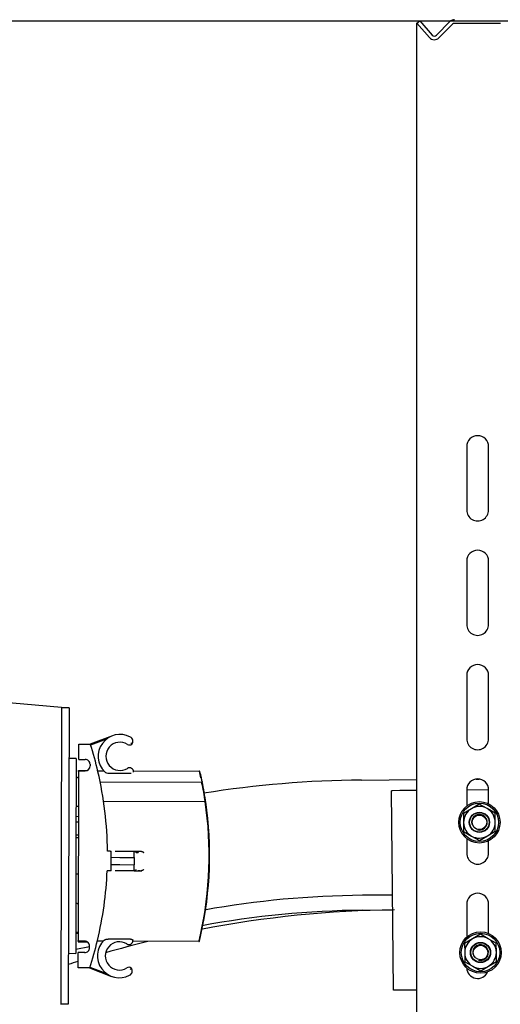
# Model space of a CAD drawing. Header units: centimetres. Extents: x 25511 to 42070, y 833 to 13367.
# Tile 12 of 59: x 29640 to 29660, y 2888 to 2929. Entities that reach past the tile are written whole.
import ezdxf

# ---------------------------------------------------------------- set-up
doc = ezdxf.new("R2010")
doc.units = ezdxf.units.CM
doc.header["$LTSCALE"] = 0.1
for name, color, linetype in [('A_Ściany istniejące', 253, 'Continuous'), ('CKDRZWI_', 253, 'Continuous'), ('CKIZOLACJE', 253, 'Continuous')]:
    doc.layers.add(name, color=color, linetype=linetype)

# ---------------------------------------------------------------- blocks, each defined once
blk = doc.blocks.new('A$7E8719B1A182C3')
at = {"color": 7, "linetype": 'Continuous', "lineweight": -3}
for p, q in [((534.47, 3869.02), (535.6, 3870)), ((534.47, 3858.96), (534.47, 3869.02)), ((539.57, 3863.15), (534.47, 3869.02)), ((535.6, 3870), (540.7, 3864.13)), ((542.45, 3864.07), (548.06, 3869.67)), ((549.12, 3868.61), (543.52, 3863.01)), ((568.88, 3868.96), (549.97, 3868.96)), ((534.47, 3323), (534.47, 3858.96)), ((554.92, 3695), (554.92, 3669)), ((563.92, 3669), (563.92, 3695)), ((554.92, 3648), (554.92, 3622)), ((563.92, 3622), (563.92, 3648)), ((554.92, 3601), (554.92, 3575)), ((563.92, 3575), (563.92, 3601)), ((388.29, 3587.85), (336.31, 3592.55)), ((388.29, 3587.85), (387.93, 3465.85)), ((391.39, 3587.74), (388.29, 3587.75)), ((391.39, 3587.74), (391.04, 3465.94)), ((395.33, 3566.53), (395.35, 3572.83)), ((395.35, 3572.83), (400.12, 3572.82)), ((409.18, 3576.21), (400.12, 3572.82)), ((400.12, 3572.81), (400.12, 3572.82)), ((406.83, 3574.9), (400.24, 3572.44)), ((417.26, 3572.78), (417.32, 3572.85)), ((394.33, 3566.83), (391.33, 3566.84)), ((394.33, 3566.83), (394.21, 3526.83)), ((395.33, 3566.53), (398.03, 3566.52)), ((400.02, 3564.52), (400.02, 3563.82)), ((395.32, 3561.5), (395.11, 3492.16)), ((395.32, 3561.83), (395.32, 3562.03)), ((395.32, 3562.03), (398.89, 3562.02)), ((395.32, 3561.5), (395.32, 3561.83)), ((395.32, 3561.83), (398.02, 3561.82)), ((403.18, 3561.81), (405.61, 3561.8)), ((407.71, 3560.89), (416.88, 3560.86)), ((417.81, 3561.77), (445.02, 3561.69)), ((394.81, 3559.13), (394.31, 3559.13)), ((394.81, 3559.13), (395.31, 3559.13)), ((404.17, 3557.33), (445.92, 3557.21)), ((511.6, 3558.04), (534.47, 3558.24)), ((558.78, 3558.45), (559.99, 3558.46)), ((524.46, 3553.65), (524.05, 3553.65)), ((524.76, 3471.65), (524.05, 3553.65)), ((527.44, 3553.68), (524.46, 3553.65)), ((529.63, 3553.7), (527.44, 3553.68)), ((532.61, 3553.73), (529.63, 3553.7)), ((532.73, 3553.73), (532.61, 3553.73)), ((533.72, 3553.74), (532.73, 3553.73)), ((534.47, 3553.74), (533.72, 3553.74)), ((563.92, 3554), (554.92, 3553.92)), ((554.92, 3554), (554.92, 3547.37)), ((563.92, 3548.28), (563.92, 3554)), ((405.57, 3549.4), (447.37, 3549.28)), ((560.08, 3548.17), (556.85, 3546.27)), ((563.35, 3546.32), (560.08, 3548.17)), ((394.27, 3547.33), (394.77, 3547.33)), ((394.77, 3547.33), (395.27, 3547.33)), ((556.85, 3546.27), (553.62, 3544.36)), ((553.62, 3544.36), (553.65, 3540.61)), ((566.62, 3544.48), (563.35, 3546.32)), ((566.65, 3540.72), (566.62, 3544.48)), ((394.75, 3540.73), (394.25, 3540.73)), ((394.26, 3543.01), (395.26, 3543.19)), ((395.25, 3540.73), (394.75, 3540.73)), ((553.65, 3540.61), (553.68, 3536.86)), ((566.68, 3536.97), (566.65, 3540.72)), ((448.45, 3538.86), (448.47, 3538.65)), ((553.68, 3536.86), (556.95, 3535.01)), ((563.45, 3535.07), (566.68, 3536.97)), ((394.74, 3535.34), (394.24, 3535.34)), ((395.24, 3534.33), (394.24, 3534.33)), ((395.24, 3535.33), (394.74, 3535.34)), ((554.92, 3533.96), (554.92, 3528)), ((556.95, 3535.01), (560.22, 3533.16)), ((560.22, 3533.16), (563.45, 3535.07)), ((563.92, 3528), (563.92, 3533.05)), ((408.22, 3528.79), (407.21, 3528.8)), ((408.22, 3528.79), (408.72, 3528.79)), ((408.7, 3520.79), (408.72, 3528.79)), ((410.28, 3528.79), (412.22, 3528.78)), ((412.22, 3528.78), (418.02, 3528.76)), ((418.02, 3528.76), (418.16, 3528.76)), ((418.02, 3528.76), (418.02, 3526.26)), ((418.16, 3528.76), (419.8, 3528.76)), ((418.47, 3528.76), (420.64, 3528.76)), ((419.02, 3528.26), (419.8, 3528.26)), ((419.8, 3528.76), (420.64, 3528.76)), ((419.8, 3528.76), (419.8, 3528.26)), ((420.64, 3528.76), (421.03, 3528.76)), ((449.18, 3530.39), (449.18, 3530.33)), ((394.21, 3526.83), (394.1, 3486.83)), ((408.71, 3526.29), (412.21, 3526.28)), ((412.21, 3526.28), (418.02, 3526.26)), ((418.02, 3526.26), (418.26, 3526.26)), ((418.25, 3523.26), (418.26, 3526.26)), ((408.2, 3520.79), (407.08, 3520.8)), ((408.7, 3520.79), (408.2, 3520.79)), ((408.7, 3523.29), (412.2, 3523.28)), ((412.2, 3520.78), (410.29, 3520.79)), ((412.2, 3523.28), (418.01, 3523.26)), ((418, 3520.76), (412.2, 3520.78)), ((418.01, 3523.26), (418, 3520.76)), ((418.14, 3520.76), (418, 3520.76)), ((418.01, 3523.26), (418.25, 3523.26)), ((418.14, 3520.76), (419.76, 3520.76)), ((420.62, 3520.76), (419.76, 3520.76)), ((419.76, 3520.76), (420.62, 3520.76)), ((420.62, 3520.76), (421.02, 3520.76)), ((395.19, 3519.33), (394.19, 3519.33)), ((524.42, 3510.79), (512.01, 3510.69)), ((394.66, 3507.33), (394.16, 3507.33)), ((394.66, 3507.33), (395.16, 3507.33)), ((512.06, 3504.54), (524.48, 3504.65)), ((554.92, 3507), (554.92, 3493.48)), ((563.92, 3495), (563.92, 3507)), ((394.12, 3495.53), (394.62, 3495.53)), ((394.62, 3495.53), (395.12, 3495.53)), ((395.12, 3495), (394.12, 3494.82)), ((395.11, 3491.83), (395.11, 3492.16)), ((395.11, 3491.83), (395.11, 3491.63)), ((397.81, 3491.82), (395.11, 3491.83)), ((395.11, 3491.63), (398.68, 3491.62)), ((405.4, 3491.8), (402.97, 3491.81)), ((416.68, 3492.67), (407.51, 3492.7)), ((444.81, 3491.69), (417.61, 3491.77)), ((557.32, 3492.77), (554.08, 3490.86)), ((560.55, 3494.67), (557.32, 3492.77)), ((563.82, 3492.83), (560.55, 3494.67)), ((567.08, 3490.98), (563.82, 3492.83)), ((394.1, 3488.57), (399.8, 3489.63)), ((399.8, 3489.12), (399.81, 3489.82)), ((554.08, 3490.86), (554.12, 3487.11)), ((567.12, 3487.23), (567.08, 3490.98)), ((391.1, 3486.84), (394.1, 3486.83)), ((395.08, 3480.83), (395.1, 3487.13)), ((397.8, 3487.12), (395.1, 3487.13)), ((554.12, 3487.11), (554.15, 3483.36)), ((554.15, 3483.36), (557.42, 3481.51)), ((563.92, 3481.57), (567.15, 3483.47)), ((567.15, 3483.47), (567.12, 3487.23)), ((399.85, 3480.82), (395.08, 3480.83)), ((399.85, 3480.82), (399.85, 3480.83)), ((399.85, 3480.82), (408.89, 3477.37)), ((399.97, 3481.2), (406.55, 3478.69)), ((417.05, 3480.68), (416.99, 3480.75)), ((557.42, 3481.51), (560.68, 3479.66)), ((560.68, 3479.66), (563.92, 3481.57)), ((525.18, 3471.66), (524.76, 3471.65)), ((528.15, 3471.68), (525.18, 3471.66)), ((530.35, 3471.7), (528.15, 3471.68)), ((533.32, 3471.73), (530.35, 3471.7)), ((533.44, 3471.73), (533.32, 3471.73)), ((534.44, 3471.74), (533.44, 3471.73)), ((534.47, 3471.74), (534.44, 3471.74)), ((391.04, 3465.94), (387.94, 3465.95))]:
    blk.add_line(p, q, dxfattribs=at)
for centre, radius in [((560.15, 3540.67), 8.5), ((560.15, 3540.67), 7.9), ((560.15, 3540.67), 4.15), ((560.15, 3540.67), 4), ((560.15, 3540.67), 3), ((560.62, 3487.17), 8.5), ((560.62, 3487.17), 7.9), ((560.62, 3487.17), 4.15), ((560.62, 3487.17), 4), ((560.62, 3487.17), 3)]:
    blk.add_circle(centre, radius, dxfattribs=at)
for centre, radius, start, end in [((549.97, 3867.76), 2.7, 90, 135), ((549.97, 3867.76), 1.2, 90, 135), ((541.61, 3864.92), 1.2, 221, 315), ((541.61, 3864.92), 2.7, 221, 315), ((559.42, 3695), 4.5, 0, 180), ((559.42, 3669), 4.5, 180, 0), ((559.42, 3648), 4.5, 0, 180), ((559.42, 3622), 4.5, 180, 0), ((559.42, 3601), 4.5, 0, 180), ((412.33, 3567.78), 9, 61.7472, 225.56), ((257.12, 3527.21), 150.1, 13.1959, 17.685), ((412.33, 3567.78), 5.8, 57.8318, 301.8318), ((416.27, 3574.05), 1.6, 237.8318, 307.9039), ((415.65, 3573.95), 2, 326.8597, 61.7472), ((403.15, 3555.81), 22.17, 50.2594, 52.0823), ((426.3, 3581.79), 12.76, 221.7292, 224.8975), ((559.42, 3575), 4.5, 180, 0), ((398.02, 3564.52), 2, 359.828, 89.8357), ((398.02, 3563.82), 2, 269.8318, 359.8318), ((257.21, 3527.24), 150, 0.5958, 13.1943), ((407.66, 3563.97), 3.08, 238.102, 270.8936), ((416.24, 3561.49), 1.6, 353.7769, 121.8318), ((445.02, 3561.49), 0.2, 13.2649, 89.8319), ((285.17, 3525.9), 163.81, 11.6397, 12.6187), ((299.22, 3527.11), 150, 12.2454, 13.2649), ((299.28, 3527.13), 149.93, 11.6527, 12.2455), ((445.92, 3557.41), 0.206, 269.8306, 284.5997), ((312.05, 3528.21), 136.97, 8.6988, 12.2203), ((299.22, 3527.11), 150, 8.2963, 11.6529), ((515.39, 3123.56), 434.5, 90.5, 99.0853), ((559.42, 3554), 4.5, 0, 180), ((298.63, 3527.11), 150.38, 347.4425, 8.4746), ((299.21, 3527.11), 150, 347.4183, 8.4026), ((447.37, 3548.77), 0.502, 87.4156, 89.8291), ((560.15, 3540.67), 6.5, 120.5, 180.5), ((560.15, 3540.67), 6.5, 60.5, 120.5), ((560.15, 3540.67), 6.5, 0.5, 60.5), ((560.15, 3540.67), 6.5, 180.5, 240.5), ((560.15, 3540.67), 3.24, 255, 195), ((560.15, 3540.67), 6.5, 300.5, 0.5), ((448.68, 3537.17), 0.2, 273.8805, 3.7836), ((301.44, 3527.1), 147.72, 359.8344, 3.0616), ((301.42, 3527.1), 147.74, 359.8346, 3.0614), ((560.15, 3540.67), 6.5, 240.5, 300.5), ((559.42, 3528), 4.5, 180, 0), ((301.42, 3527.11), 147.74, 356.6023, 359.8291), ((257.21, 3527.24), 150, 346.4694, 357.5393), ((421.24, 3536.87), 16.09, 268.4448, 270.1239), ((448.61, 3516.17), 0.2, 355.8125, 85.8502), ((515.39, 3123.56), 387.14, 90.5, 100.1522), ((559.42, 3507), 4.5, 0, 180), ((529, 3070.18), 434.5, 90.5, 101.0645), ((290.1, 3530.97), 159.48, 347.7486, 350.7794), ((515.39, 3123.56), 381, 90.5, 100.5), ((333.22, 3521.14), 115.32, 347.9789, 352.1712), ((397.81, 3489.82), 2, 359.8318, 89.8318), ((257.11, 3527.27), 150.11, 341.9788, 346.4677), ((412.09, 3485.78), 9, 134.1036, 297.9165), ((412.09, 3485.78), 5.8, 57.8273, 301.8318), ((529, 3070.18), 434.5, 104.012, 106.386), ((416.03, 3492.05), 1.6, 237.8485, 5.8868), ((444.81, 3491.89), 0.2, 269.8316, 346.3981), ((299.22, 3527.11), 150, 346.3987, 347.4183), ((560.62, 3487.17), 6.5, 120.5, 180.5), ((560.62, 3487.17), 6.5, 60.5, 120.5), ((560.62, 3487.17), 6.5, 0.5, 60.5), ((397.8, 3489.12), 2, 269.8304, 359.8333), ((560.62, 3487.17), 3.24, 255, 195), ((529, 3070.18), 434.5, 107.9514, 108.5073), ((560.62, 3487.17), 6.5, 180.5, 240.5), ((560.62, 3487.17), 6.5, 300.5, 0.5), ((416, 3479.49), 1.6, 51.7598, 121.8318), ((415.37, 3479.6), 2, 297.9165, 32.8038), ((425.97, 3471.7), 12.75, 134.7667, 137.9376), ((402.91, 3497.89), 22.28, 307.5871, 309.4012), ((416.81, 3480.52), 0.294, 32.8039, 51.7597), ((559.42, 3481), 4.5, 181.8477, 336.2533), ((560.62, 3487.17), 6.5, 240.5, 300.5)]:
    blk.add_arc(centre, radius, start, end, dxfattribs=at)
for points, knots in [([(446.12, 3557.41), (446.12, 3557.4), (446.13, 3557.39), (446.12, 3557.35), (446.11, 3557.31), (446.08, 3557.28), (446.05, 3557.25), (446.02, 3557.23), (445.99, 3557.22), (445.97, 3557.21)], [0, 0, 0, 0, 0.107741, 0.250013, 0.499553, 0.635823, 0.749635, 0.88205, 1, 1, 1, 1]), ([(447.39, 3549.28), (447.4, 3549.28), (447.42, 3549.27), (447.45, 3549.26), (447.48, 3549.25), (447.51, 3549.22), (447.55, 3549.18), (447.58, 3549.12), (447.6, 3549.07), (447.6, 3549.04), (447.6, 3549.03)], [0, 0, 0, 0, 0.076521, 0.15976, 0.250661, 0.364876, 0.500615, 0.7501, 0.897742, 1, 1, 1, 1]), ([(419.02, 3528.26), (418.99, 3528.28), (418.93, 3528.33), (418.85, 3528.38), (418.73, 3528.47), (418.59, 3528.57), (418.44, 3528.66), (418.33, 3528.71), (418.24, 3528.75), (418.18, 3528.76), (418.16, 3528.76)], [0, 0, 0, 0, 0.10237, 0.185781, 0.250233, 0.499908, 0.632096, 0.749977, 0.881421, 1, 1, 1, 1]), ([(421.03, 3528.76), (421.08, 3528.76), (421.18, 3528.75), (421.32, 3528.71), (421.47, 3528.66), (421.6, 3528.6), (421.73, 3528.53), (421.86, 3528.45), (421.99, 3528.36), (422.09, 3528.29), (422.13, 3528.26)], [0, 0, 0, 0, 0.122004, 0.245084, 0.367127, 0.486166, 0.602788, 0.722721, 0.852848, 1, 1, 1, 1]), ([(418.14, 3520.76), (418.16, 3520.76), (418.2, 3520.77), (418.29, 3520.81), (418.4, 3520.86), (418.53, 3520.94), (418.67, 3521.03), (418.83, 3521.14), (418.94, 3521.22), (419, 3521.26)], [0, 0, 0, 0, 0.105072, 0.2216, 0.351725, 0.495256, 0.650866, 0.818132, 1, 1, 1, 1]), ([(422.11, 3521.23), (422.05, 3521.18), (421.92, 3521.09), (421.73, 3520.97), (421.54, 3520.88), (421.36, 3520.81), (421.19, 3520.76), (421.07, 3520.76), (421.02, 3520.76)], [0, 0, 0, 0, 0.197905, 0.384215, 0.557907, 0.719754, 0.867745, 1, 1, 1, 1]), ([(405.83, 3492.24), (405.84, 3492.26), (405.87, 3492.28), (405.92, 3492.32), (405.99, 3492.35), (406.06, 3492.39), (406.17, 3492.44), (406.34, 3492.51), (406.56, 3492.57), (406.79, 3492.62), (407.02, 3492.67), (407.26, 3492.69), (407.43, 3492.7), (407.51, 3492.7)], [0, 0, 0, 0, 0.044899, 0.091915, 0.141533, 0.194166, 0.250159, 0.371113, 0.50006, 0.624579, 0.750003, 0.878319, 1, 1, 1, 1]), ([(416.68, 3492.67), (416.74, 3492.67), (416.87, 3492.66), (417.05, 3492.63), (417.21, 3492.58), (417.35, 3492.51), (417.47, 3492.44), (417.55, 3492.36), (417.61, 3492.28), (417.62, 3492.23), (417.62, 3492.21)], [0, 0, 0, 0, 0.138131, 0.271999, 0.401721, 0.528905, 0.653034, 0.77276, 0.88886, 1, 1, 1, 1]), ([(444.81, 3491.69), (444.81, 3491.69), (444.81, 3491.69), (444.84, 3491.79), (444.91, 3492.11), (444.98, 3492.43), (445.07, 3492.84), (445.16, 3493.22), (445.23, 3493.56), (445.29, 3493.81), (445.35, 3494.1), (445.39, 3494.31), (445.42, 3494.42)], [0, 0, 0, 0, 0.000007, 0.249327, 0.371973, 0.499486, 0.619943, 0.74965, 0.805228, 0.865477, 0.930401, 1, 1, 1, 1])]:
    blk.add_open_spline(points, degree=3, knots=knots, dxfattribs=at)
blk = doc.blocks.new('A$7E88ED2232A4')
at = {"layer": 'A_Ściany istniejące'}
blk.add_line((24, -35.098), (2151, -35.098), dxfattribs=at)

msp = doc.modelspace()

# ---------------------------------------------------------------- block references
at = {"layer": 'CKDRZWI_', "xscale": 0.1, "yscale": 0.1, "zscale": 0.1, "rotation": 360}
msp.add_blockref('A$7E8719B1A182C3', (29603.206, 2541.706), dxfattribs=at)
at = {"layer": 'CKIZOLACJE'}
msp.add_blockref('A$7E88ED2232A4', (29579.236, 2963.804), dxfattribs=at)

doc.saveas('drawing.dxf')
